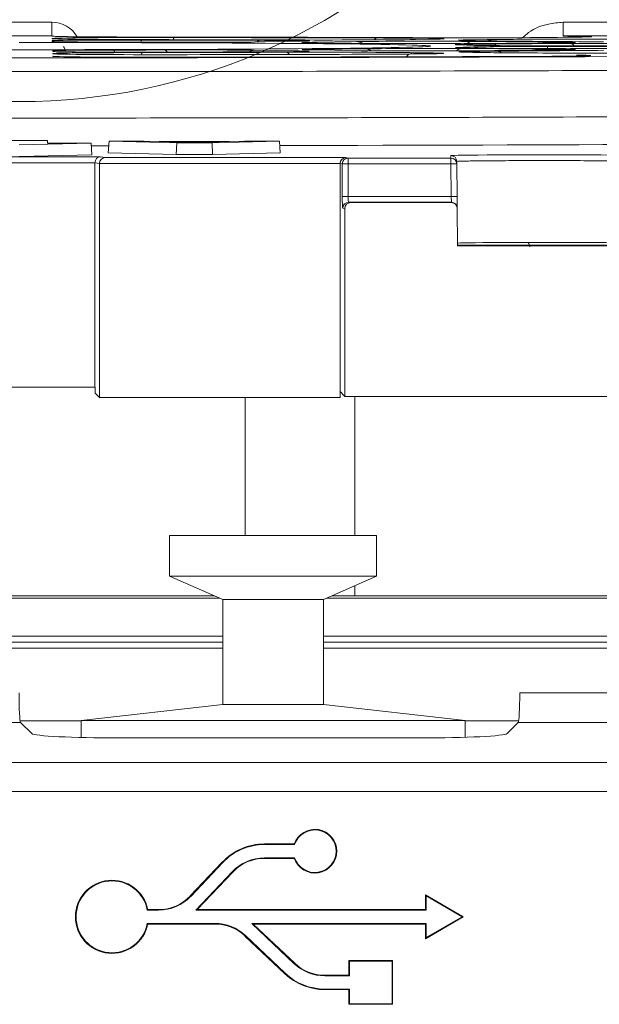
# Model space of a CAD drawing. Header units: millimetres. Extents: x 0 to 1260, y 0 to 891.
# Tile 39 of 93: x 236 to 256, y 724 to 758. Entities that reach past the tile are written whole.
import ezdxf

# ---------------------------------------------------------------- set-up
doc = ezdxf.new("R2010")
doc.units = ezdxf.units.MM
doc.header["$LTSCALE"] = 3

msp = doc.modelspace()

# ---------------------------------------------------------------- linework, layer by layer
at = {"color": 7, "linetype": 'Continuous', "lineweight": 15}
for p, q in [((235.181, 757.455), (237.418, 757.455)), ((237.418, 756.982), (237.418, 757.455)), ((254.945, 757.455), (254.945, 756.982)), ((254.945, 757.455), (259.289, 757.455)), ((237.418, 756.982), (235.181, 756.982)), ((237.418, 756.977), (237.418, 756.982)), ((237.423, 756.889), (237.422, 756.898)), ((237.428, 756.793), (237.427, 756.82)), ((250.39, 756.868), (249.883, 756.86)), ((251.832, 756.85), (252.338, 756.858)), ((255.44, 756.944), (254.936, 756.936)), ((259.289, 756.982), (254.945, 756.982)), ((237.495, 756.789), (237.487, 756.789)), ((244.367, 756.493), (245.893, 756.47)), ((245.908, 756.8), (244.38, 756.777)), ((246.336, 756.767), (247.862, 756.79)), ((247.876, 756.48), (246.348, 756.503)), ((251.418, 756.548), (254.063, 756.534)), ((254.068, 756.736), (251.423, 756.723)), ((252.555, 756.706), (255.2, 756.719)), ((255.204, 756.551), (252.559, 756.565)), ((257.47, 756.645), (254.416, 756.645)), ((254.416, 756.625), (257.47, 756.625)), ((237.446, 756.45), (237.445, 756.477)), ((237.45, 756.372), (237.45, 756.381)), ((237.455, 756.284), (237.454, 756.293)), ((237.525, 756.445), (237.504, 756.446)), ((237.53, 756.278), (237.522, 756.279)), ((249.863, 756.41), (250.369, 756.402)), ((252.358, 756.412), (251.851, 756.42)), ((237.268, 753.394), (235.332, 753.394)), ((236.3, 753.256), (238.759, 753.307)), ((237.272, 753.307), (237.268, 753.394)), ((238.759, 753.307), (237.272, 753.307)), ((238.759, 753.307), (238.79, 752.907)), ((239.381, 753.377), (239.351, 752.977)), ((241.697, 753.324), (239.381, 753.377)), ((239.381, 753.377), (240.571, 753.377)), ((240.571, 753.377), (241.092, 753.365)), ((241.092, 753.365), (243.5, 753.365)), ((241.447, 753.356), (242.3, 753.336)), ((243.15, 753.356), (241.447, 753.356)), ((241.697, 753.324), (241.682, 752.923)), ((242.914, 753.324), (241.697, 753.324)), ((242.3, 753.336), (243.15, 753.356)), ((245.218, 753.377), (242.914, 753.324)), ((242.914, 753.324), (242.928, 752.923)), ((243.5, 753.365), (244.02, 753.377)), ((244.02, 753.377), (245.218, 753.377)), ((245.218, 753.377), (245.248, 752.977)), ((233.517, 752.839), (239.082, 752.839)), ((236.3, 752.855), (238.79, 752.907)), ((239.082, 752.839), (239.239, 752.813)), ((239.239, 752.813), (247.489, 752.813)), ((241.682, 752.923), (239.351, 752.977)), ((242.928, 752.923), (241.682, 752.923)), ((245.248, 752.977), (242.928, 752.923)), ((247.489, 752.813), (247.573, 752.799)), ((247.573, 752.799), (251.101, 752.799)), ((247.573, 752.599), (247.573, 752.799)), ((251.101, 752.799), (251.101, 752.88)), ((251.101, 752.599), (251.101, 752.799)), ((238.892, 752.639), (233.707, 752.639)), ((239.05, 752.611), (238.892, 752.638)), ((238.892, 744.947), (238.892, 752.638)), ((247.3, 752.613), (239.05, 752.613)), ((239.05, 752.611), (239.05, 752.613)), ((239.05, 744.59), (239.05, 752.611)), ((247.3, 744.79), (247.3, 752.611)), ((247.374, 752.599), (247.3, 752.611)), ((247.374, 751.483), (247.374, 752.599)), ((247.374, 752.599), (247.573, 752.599)), ((251.101, 752.599), (247.573, 752.599)), ((247.573, 752.599), (247.573, 751.483)), ((251.101, 752.599), (251.301, 752.601)), ((251.111, 751.483), (251.101, 752.599)), ((251.301, 752.682), (251.301, 752.601)), ((251.301, 752.601), (251.311, 751.484)), ((247.374, 751.483), (247.573, 751.483)), ((247.573, 751.483), (251.111, 751.483)), ((251.111, 751.483), (251.311, 751.484)), ((251.114, 751.283), (251.111, 751.483)), ((251.314, 751.084), (251.311, 751.484)), ((247.462, 751.071), (247.394, 751.083)), ((247.594, 751.283), (247.662, 751.271)), ((251.114, 751.283), (247.594, 751.283)), ((247.662, 751.271), (251.115, 751.271)), ((251.115, 751.271), (251.114, 751.283)), ((251.314, 751.084), (251.315, 751.073)), ((247.462, 744.627), (247.462, 751.071)), ((251.315, 751.073), (251.326, 749.784)), ((251.326, 749.811), (257.274, 749.811)), ((251.326, 749.784), (257.273, 749.784)), ((238.892, 744.947), (233.707, 744.947)), ((238.898, 744.942), (238.892, 744.947)), ((238.898, 744.742), (238.898, 744.942)), ((239.05, 744.59), (238.898, 744.742)), ((247.462, 744.627), (247.3, 744.79)), ((247.3, 744.59), (247.3, 744.79)), ((247.3, 744.59), (239.05, 744.59)), ((244.05, 744.59), (244.05, 739.859)), ((306.017, 744.627), (247.462, 744.627)), ((247.8, 744.627), (247.8, 739.859)), ((241.453, 739.859), (241.453, 738.459)), ((241.453, 739.859), (248.553, 739.859)), ((248.553, 739.859), (241.453, 739.859)), ((241.453, 739.859), (241.453, 739.859)), ((248.553, 739.859), (248.553, 738.459)), ((248.553, 739.859), (248.553, 739.859)), ((241.453, 738.459), (248.553, 738.459)), ((241.453, 738.459), (243.278, 737.659)), ((248.553, 738.459), (246.728, 737.659)), ((247.8, 738.129), (247.8, 737.784)), ((224.403, 737.784), (242.992, 737.784)), ((243.17, 737.706), (224.403, 737.706)), ((243.278, 737.659), (246.728, 737.659)), ((243.278, 737.659), (243.278, 734.059)), ((246.728, 737.659), (246.728, 734.059)), ((263.377, 737.706), (246.835, 737.706)), ((247.013, 737.784), (263.377, 737.784)), ((238.418, 733.509), (243.278, 734.059)), ((238.418, 733.509), (243.278, 734.059)), ((243.278, 734.059), (246.728, 734.059)), ((251.588, 733.509), (246.728, 734.059)), ((251.588, 733.509), (246.728, 734.059)), ((236.326, 733.501), (238.418, 733.501)), ((236.34, 733.45), (236.726, 733.064)), ((238.418, 733.509), (251.588, 733.509)), ((238.418, 733.509), (238.418, 732.931)), ((251.588, 733.509), (251.588, 732.938)), ((251.588, 733.501), (253.424, 733.501)), ((253.024, 733.064), (253.41, 733.45)), ((239.722, 732.915), (250.028, 732.915)), ((226.82, 732.074), (260.712, 732.074)), ((260.672, 731.075), (226.86, 731.075)), ((244.709, 729.261), (244.709, 729.282)), ((245.726, 729.282), (244.709, 729.282)), ((245.741, 729.261), (244.709, 729.261)), ((245.741, 729.261), (245.726, 729.282)), ((244.709, 728.808), (244.709, 728.787)), ((244.709, 728.808), (245.741, 728.808)), ((245.741, 728.808), (245.726, 728.787)), ((243.26, 728.658), (242.164, 727.501)), ((243.276, 728.644), (242.18, 727.486)), ((243.276, 728.644), (243.26, 728.658)), ((244.709, 728.787), (245.726, 728.787)), ((242.354, 727.011), (243.605, 728.332)), ((242.402, 727.032), (243.62, 728.318)), ((243.605, 728.332), (243.62, 728.318)), ((242.18, 727.486), (242.164, 727.501)), ((250.247, 727.498), (250.226, 727.534)), ((251.525, 726.784), (250.226, 727.534)), ((250.226, 727.534), (250.226, 727.032)), ((251.483, 726.784), (250.247, 727.498)), ((250.247, 727.498), (250.247, 727.011)), ((240.689, 727.011), (240.706, 727.032)), ((241.075, 727.011), (240.689, 727.011)), ((241.075, 727.032), (240.706, 727.032)), ((241.075, 727.011), (241.075, 727.032)), ((242.354, 727.011), (242.402, 727.032)), ((250.247, 727.011), (242.354, 727.011)), ((250.226, 727.032), (242.402, 727.032)), ((250.247, 727.011), (250.226, 727.032)), ((250.226, 726.034), (251.525, 726.784)), ((250.247, 726.071), (251.483, 726.784)), ((251.483, 726.784), (251.525, 726.784)), ((240.689, 726.558), (240.706, 726.537)), ((240.689, 726.558), (243.006, 726.558)), ((240.706, 726.537), (243.006, 726.537)), ((243.006, 726.558), (243.006, 726.537)), ((244.271, 726.558), (244.324, 726.537)), ((244.271, 726.558), (250.247, 726.558)), ((245.729, 725.177), (244.271, 726.558)), ((244.324, 726.537), (250.226, 726.537)), ((245.744, 725.193), (244.324, 726.537)), ((250.247, 726.558), (250.226, 726.537)), ((250.226, 726.537), (250.226, 726.034)), ((250.247, 726.558), (250.247, 726.071)), ((244.052, 726.141), (244.038, 726.126)), ((244.038, 726.126), (245.404, 724.833)), ((244.052, 726.141), (245.418, 724.848)), ((250.247, 726.071), (250.226, 726.034)), ((245.729, 725.177), (245.744, 725.193)), ((247.622, 725.263), (247.601, 725.284)), ((249.101, 725.284), (247.601, 725.284)), ((247.601, 725.284), (247.601, 724.782)), ((249.08, 725.263), (247.622, 725.263)), ((247.622, 725.263), (247.622, 724.761)), ((249.08, 725.263), (249.101, 725.284)), ((249.08, 723.805), (249.08, 725.263)), ((249.101, 723.784), (249.101, 725.284)), ((245.418, 724.848), (245.404, 724.833)), ((246.775, 724.761), (246.775, 724.782)), ((247.601, 724.782), (246.775, 724.782)), ((247.622, 724.761), (246.775, 724.761)), ((247.622, 724.761), (247.601, 724.782)), ((246.775, 724.308), (246.775, 724.287)), ((246.775, 724.308), (247.622, 724.308)), ((246.775, 724.287), (247.601, 724.287)), ((247.622, 724.308), (247.601, 724.287)), ((247.601, 724.287), (247.601, 723.784)), ((247.622, 724.308), (247.622, 723.805)), ((247.622, 723.805), (247.601, 723.784)), ((247.601, 723.784), (249.101, 723.784)), ((247.622, 723.805), (249.08, 723.805)), ((249.08, 723.805), (249.101, 723.784))]:
    msp.add_line(p, q, dxfattribs=at)
at = {"color": 8, "linetype": 'Continuous', "lineweight": 15}
for p, q in [((237.418, 756.977), (237.5, 756.971)), ((237.423, 756.889), (237.504, 756.883)), ((237.428, 756.793), (237.501, 756.788)), ((254.416, 756.625), (254.416, 756.555)), ((237.446, 756.45), (237.519, 756.445)), ((237.45, 756.372), (237.531, 756.366)), ((237.455, 756.284), (237.536, 756.278)), ((224.403, 736.402), (243.278, 736.402)), ((246.728, 736.402), (263.377, 736.402)), ((243.278, 736.204), (224.403, 736.204)), ((224.403, 736.196), (243.278, 736.196)), ((243.278, 735.994), (224.403, 735.994)), ((263.377, 736.204), (246.728, 736.204)), ((246.728, 736.196), (263.377, 736.196)), ((263.377, 735.994), (246.728, 735.994)), ((253.46, 734.458), (263.377, 734.458)), ((236.34, 733.45), (224.403, 733.45)), ((263.377, 733.45), (253.41, 733.45))]:
    msp.add_line(p, q, dxfattribs=at)
at = {"color": 8, "linetype": 'Continuous', "lineweight": 15, "flags": 128}
for points in [[(251.986, 756.817), (251.913, 756.841), (251.832, 756.85)], [(237.81, 756.616), (237.834, 756.585), (237.877, 756.513)], [(246.468, 756.743), (246.417, 756.758), (246.336, 756.767)], [(251.506, 756.575), (251.474, 756.582), (251.385, 756.592)]]:
    msp.add_lwpolyline(points, dxfattribs=at)
at = {"color": 7, "linetype": 'Continuous', "lineweight": 15, "flags": 128}
msp.add_lwpolyline([(245.003, 739.859), (244.524, 739.859), (244.119, 739.859), (243.848, 739.859), (243.753, 739.859), (243.848, 739.859), (244.119, 739.859), (244.524, 739.859), (245.003, 739.859), (245.481, 739.859), (245.886, 739.859), (246.157, 739.859), (246.253, 739.859), (246.157, 739.859), (245.886, 739.859), (245.481, 739.859), (245.003, 739.859)], dxfattribs=at)
at = {"color": 7, "linetype": 'Continuous', "lineweight": 0}
msp.add_circle((236.3, 775.757), 21.024, dxfattribs=at)
at = {"color": 8, "linetype": 'Continuous', "lineweight": 15}
for centre, radius, start, end in [((240.556, 756.762), 0.0941, 121.3417, 175.8417), ((241.67, 756.852), 0.0949, 125.2593, 177.3936), ((244.552, 756.725), 0.109, 100.1366, 151.1608), ((248.573, 756.794), 0.12, 99.8236, 153.5429), ((252.334, 756.469), 0.389, 61.6052, 89.4566), ((239.48, 756.416), 0.0931, 7.671, 63.972), ((241.265, 756.393), 0.113, 18.7063, 76.5934), ((244.371, 756.103), 0.39, 90.5836, 121.3341), ((246.864, 756.285), 0.247, 57.6979, 88.4778), ((247.858, 756.399), 0.391, 57.2881, 89.3968), ((248.159, 756.235), 0.308, 51.1816, 88.6939), ((251.433, 756.37), 0.178, 94.9318, 145.4431), ((251.829, 756.549), 0.247, 92.3123, 135.0733), ((251.857, 756.125), 0.482, 66.8051, 89.8672), ((252.543, 756.538), 0.168, 42.138, 85.8219), ((254.073, 756.373), 0.161, 93.6724, 132.5353), ((255.185, 756.543), 0.177, 35.3356, 85.1472), ((240.418, 756.335), 0.0926, 3.6826, 56.0978), ((245.445, 756.301), 0.125, 22.3876, 79.2722), ((249.872, 756), 0.41, 91.3398, 139.1587), ((252.681, 756.226), 0.234, 50.4898, 87.9086)]:
    msp.add_arc(centre, radius, start, end, dxfattribs=at)
at = {"color": 7, "linetype": 'Continuous', "lineweight": 15}
for centre, radius, start, end in [((247.574, 752.599), 0.2, 90.0689, 180.0075), ((251.101, 752.68), 0.2, 0.5011, 90.0011), ((251.101, 752.599), 0.2, 0.5011, 90.0011), ((247.594, 751.083), 0.2, 90.0689, 180.0075), ((251.114, 751.083), 0.2, 0.5011, 90.0011), ((251.115, 751.071), 0.2, 0.5, 90), ((246.434, 729.034), 0.75, 199.2688, 160.7312), ((246.434, 729.034), 0.729, 198.1035, 161.8965), ((244.709, 727.287), 1.995, 90, 136.5694), ((244.709, 727.287), 1.974, 90, 136.5694), ((244.709, 727.287), 1.521, 90, 136.5694), ((244.709, 727.287), 1.5, 90, 136.5694), ((239.478, 726.784), 1.253, 11.3969, 348.6031), ((239.478, 726.784), 1.232, 10.5997, 349.4003), ((241.075, 728.532), 1.5, 270, 316.5694), ((241.075, 728.532), 1.521, 270, 316.5694), ((243.006, 725.037), 1.521, 46.5694, 90), ((243.006, 725.037), 1.5, 46.5694, 90), ((246.775, 726.282), 1.521, 226.5694, 270), ((246.775, 726.282), 1.5, 226.5694, 270), ((246.775, 726.282), 1.995, 226.5694, 270), ((246.775, 726.282), 1.974, 226.5694, 270)]:
    msp.add_arc(centre, radius, start, end, dxfattribs=at)
at = {"color": 8, "linetype": 'Continuous', "lineweight": 15}
for centre, major_axis, ratio, start_param, end_param in [((237.418, 756.455), (-0.028, 1), 0.999504, 5.209824, 6.254999), ((241.05, 756.889), (3.627, 0), 0.008727, 3.14205, 3.244007), ((243.637, 756.812), (2.623, 0), 0.008727, 6.232263, 6.930611), ((247.25, 756.884), (3.626, 0), 0.008727, 6.243825, 6.923004), ((254.971, 756.835), (3.624, 0), 0.008727, 2.61839, 3.18063), ((252.296, 756.96), (3.63, 0), 0.008727, 5.75919, 6.507022), ((240.05, 756.793), (2.622, 0), 0.008727, 3.14205, 3.304362), ((248.605, 756.756), (2.62, 0), 0.008727, 2.61839, 3.191834), ((248.605, 756.515), (2.607, 0), 0.008727, 2.665676, 3.233605), ((253.864, 756.686), (2.616, 0), 0.008727, 2.466949, 3.191375), ((253.864, 756.584), (2.611, 0), 0.008727, 2.822545, 3.235467), ((252.759, 756.756), (2.62, 0), 0.008727, 6.231698, 6.981749), ((252.759, 756.514), (2.607, 0), 0.008727, 6.192082, 6.800511), ((240.05, 756.45), (2.604, 0), 0.008727, 3.14205, 3.352836), ((241.05, 756.372), (3.6, 0), 0.008727, 3.14205, 3.334375), ((241.05, 756.284), (3.595, 0), 0.008727, 3.14205, 3.297551), ((243.637, 756.459), (2.604, 0), 0.008727, 6.193363, 6.806388), ((247.25, 756.387), (3.6, 0), 0.008727, 6.206739, 6.806388), ((254.971, 756.436), (3.603, 0), 0.008727, 2.639523, 3.220524), ((252.296, 756.31), (3.596, 0), 0.008727, 6.2067, 6.806388), ((236.3, 753.635), (47.467, 0), 0.008727, 4.901642, 6.095396), ((236.3, 753.635), (47.467, 0), 0.008727, 4.764356, 4.777106)]:
    msp.add_ellipse(centre, major_axis=major_axis, ratio=ratio, start_param=start_param, end_param=end_param, dxfattribs=at)
at = {"color": 7, "linetype": 'Continuous', "lineweight": 15}
for centre, major_axis, ratio, start_param, end_param in [((237.418, 756.481), (-0.015, 0.5), 0.99897, 6.036347, 6.254111), ((241.05, 756.977), (3.631, 0), 0.008727, 3.14205, 4.591899), ((241.05, 756.898), (3.627, 0), 0.008727, 1.414351, 3.14205), ((240.05, 756.82), (2.623, 0), 0.008727, 1.395401, 3.14205), ((241.05, 756.889), (3.627, 0), 0.008727, 3.244007, 4.550742), ((236.3, 756.635), (25.887, 0), 0.008727, 1.20908, 1.409149), ((236.3, 756.635), (24.113, 0), 0.008727, 1.222357, 1.395401), ((236.3, 756.635), (35.887, 0), 0.008727, 1.167922, 1.450306), ((236.3, 756.635), (34.113, 0), 0.008727, 1.203408, 1.414351), ((243.637, 756.812), (2.623, 0), 0.008727, 0.647426, 1.222357), ((246.744, 756.876), (3.626, 0), 0.008727, 4.350673, 5.75919), ((247.25, 756.884), (3.626, 0), 0.008727, 0.639819, 1.203408), ((251.793, 756.952), (3.63, 0), 0.008727, 4.309514, 5.75919), ((247.25, 756.884), (3.626, 0), 0.008727, 5.75919, 6.243825), ((254.971, 756.835), (3.624, 0), 0.008727, 3.18063, 4.027359), ((255.477, 756.842), (3.624, 0), 0.008727, 0.890536, 2.61839), ((252.296, 756.96), (3.63, 0), 0.008727, 0.223837, 0.753039), ((236.3, 756.635), (45.887, 0), 0.008727, 3.329382, 6.095396), ((236.3, 756.635), (14.113, 0), 0.008727, 3.153117, 7.853982), ((240.05, 756.477), (2.605, 0), 0.008727, 1.775006, 3.14205), ((240.05, 756.793), (2.622, 0), 0.008727, 3.304362, 4.508365), ((236.3, 756.635), (15.887, 0), 0.008727, 1.251458, 1.366772), ((236.3, 756.635), (15.887, 0), 0.008727, 4.916599, 5.032014), ((242.11, 756.788), (2.621, 0), 0.008727, 4.393051, 5.75919), ((242.11, 756.482), (2.605, 0), 0.008727, 0.523203, 1.890422), ((243.637, 756.812), (2.623, 0), 0.008727, 5.75919, 6.232263), ((248.605, 756.756), (2.62, 0), 0.008727, 3.191834, 3.984977), ((248.605, 756.515), (2.607, 0), 0.008727, 3.233605, 3.665587), ((248.605, 756.515), (2.607, 0), 0.008727, 2.298817, 2.665676), ((236.3, 756.635), (15.887, 0), 0.008727, 0.728057, 0.843385), ((236.3, 756.635), (15.887, 0), 0.008727, 5.440409, 5.555811), ((250.132, 756.779), (2.621, 0), 0.008727, 0.871588, 2.61839), ((250.114, 756.743), (2.619, 0), 0.008727, 3.86965, 5.235759), ((250.114, 756.528), (2.608, 0), 0.008727, 1.046969, 2.414218), ((253.864, 756.686), (2.616, 0), 0.008727, 3.191375, 3.461508), ((253.864, 756.584), (2.611, 0), 0.008727, 3.235467, 4.189019), ((236.3, 756.635), (15.887, 0), 0.008727, 0.204565, 0.319916), ((236.3, 756.635), (15.887, 0), 0.008727, 5.964138, 6.079516), ((236.3, 756.635), (24.113, 0), 0.008727, 5.411009, 5.583921), ((236.3, 756.635), (24.113, 0), 0.008727, 0.698564, 0.871588), ((253.864, 756.686), (2.616, 0), 0.008727, 2.094624, 2.466949), ((254.416, 756.668), (2.615, 0), 0.008727, 3.346158, 4.712389), ((254.416, 756.602), (2.612, 0), 0.008727, 1.570796, 2.937923), ((236.3, 756.635), (25.887, 0), 0.008727, 0.685674, 0.885766), ((236.3, 756.635), (25.887, 0), 0.008727, 5.397998, 5.59822), ((252.759, 756.514), (2.607, 0), 0.008727, 0.517326, 1.046969), ((252.759, 756.756), (2.62, 0), 0.008727, 5.235759, 6.231698), ((252.759, 756.514), (2.607, 0), 0.008727, 5.583921, 6.192082), ((256.509, 756.699), (2.617, 0), 0.008727, 0.347854, 2.094624), ((256.509, 756.571), (2.61, 0), 0.008727, 4.189019, 5.934472), ((241.05, 756.381), (3.6, 0), 0.008727, 1.732591, 3.14205), ((241.05, 756.293), (3.595, 0), 0.008727, 3.063904, 3.14205), ((241.05, 756.284), (3.595, 0), 0.008727, 3.297551, 4.82989), ((240.05, 756.45), (2.604, 0), 0.008727, 3.352836, 4.887625), ((241.05, 756.372), (3.6, 0), 0.008727, 3.334375, 4.868692), ((236.3, 756.635), (25.887, 0), 0.008727, 4.874184, 5.074429), ((236.3, 756.635), (24.113, 0), 0.008727, 4.887625, 5.060516), ((236.3, 756.635), (44.113, 0), 0.008727, 4.82989, 5.118253), ((236.3, 756.635), (34.113, 0), 0.008727, 4.868692, 5.079449), ((243.637, 756.459), (2.604, 0), 0.008727, 5.060516, 6.193363), ((246.744, 756.394), (3.601, 0), 0.008727, 0.523203, 1.932836), ((250.132, 756.492), (2.606, 0), 0.008727, 3.665587, 5.411009), ((247.25, 756.387), (3.6, 0), 0.008727, 5.079449, 6.206739), ((254.971, 756.436), (3.603, 0), 0.008727, 3.220524, 3.665587), ((254.971, 756.436), (3.603, 0), 0.008727, 2.256406, 2.639523), ((255.477, 756.428), (3.603, 0), 0.008727, 3.665587, 5.392074), ((252.296, 756.31), (3.596, 0), 0.008727, 5.118253, 6.2067), ((239.082, 752.639), (0.016, 0.199), 0.948281, 0.08698, 1.64905), ((239.239, 752.613), (0.016, 0.199), 0.948281, 0.08698, 1.64905), ((247.489, 752.613), (0.016, 0.199), 0.948281, 0.08698, 1.64905), ((254.3, 752.88), (3.199, 0), 0.008727, 6.283109, 9.424854), ((239.093, 752.638), (-0.198, 0.033), 0.998592, 0.156507, 0.164776), ((247.5, 752.611), (-0.198, 0.033), 0.998592, 0.156507, 0.164776), ((247.395, 751.483), (0, 0.4), 0.052408, 1.570796, 3.132866), ((247.594, 751.483), (0, 0.2), 0.104816, 1.570796, 3.132866), ((247.662, 751.071), (0.198, -0.033), 0.998592, 1.736029, 3.306369), ((254.3, 749.88), (2.975, 0), 0.008727, 6.283109, 9.424854), ((253.55, 749.756), (-0.178, 0.178), 0.991311, 3.931354, 4.572891), ((253.55, 749.76), (-0.178, 0.178), 0.991311, 3.931354, 4.555595), ((236.343, 734.449), (0, 1), 0.052408, 1.56207, 3.089233), ((253.407, 734.449), (0, 1), 0.052408, 3.193953, 4.721116), ((239.722, 733.073), (3, 0), 0.052408, 3.193953, 4.712389), ((250.028, 733.073), (3, 0), 0.052408, 4.712389, 6.230825)]:
    msp.add_ellipse(centre, major_axis=major_axis, ratio=ratio, start_param=start_param, end_param=end_param, dxfattribs=at)
at = {"color": 8, "linetype": 'Continuous', "lineweight": 15}
msp.add_open_spline([(253.558, 756.925), (253.625, 756.985), (253.874, 757.211), (254.362, 757.405), (254.776, 757.441), (254.945, 757.455)], degree=3, knots=[0, 0, 0, 0, 0.177189, 0.664433, 1, 1, 1, 1], dxfattribs=at)
at = {"color": 7, "linetype": 'Continuous', "lineweight": 15}
for points, knots in [([(255.862, 756.955), (255.862, 756.955), (255.863, 756.955), (255.766, 756.95), (255.566, 756.946), (255.432, 756.944)], [0, 0, 0, 0, 0.073869, 0.377061, 1, 1, 1, 1]), ([(237.547, 756.366), (237.54, 756.366), (237.511, 756.367), (237.515, 756.367), (237.517, 756.367)], [0, 0, 0, 0, 0.241429, 1, 1, 1, 1]), ([(281.87, 756.086), (281.806, 756.084), (281.483, 756.069), (280.416, 756.034), (277.989, 755.981), (273.918, 755.924), (268.739, 755.872), (262.69, 755.83), (255.834, 755.796), (248.487, 755.773), (240.726, 755.761), (232.91, 755.76), (225.119, 755.771), (217.715, 755.792), (210.773, 755.825), (204.617, 755.866), (199.302, 755.916), (195.266, 755.971), (192.312, 756.028), (191.261, 756.067), (190.729, 756.086)], [0, 0, 0, 0, 0.007803, 0.039043, 0.099155, 0.16101, 0.221122, 0.282977, 0.343086, 0.404939, 0.465046, 0.526897, 0.587003, 0.648852, 0.708959, 0.770808, 0.830917, 0.892768, 0.945792, 1, 1, 1, 1]), ([(190.648, 754.505), (190.781, 754.5), (191.45, 754.47), (193.33, 754.42), (197.033, 754.358), (201.81, 754.302), (207.61, 754.254), (214.17, 754.216), (221.421, 754.188), (229.026, 754.172), (236.908, 754.167), (244.702, 754.173), (252.327, 754.192), (259.43, 754.221), (265.938, 754.261), (271.549, 754.31), (276.211, 754.367), (279.187, 754.42), (281.015, 754.467), (281.638, 754.493), (281.951, 754.505)], [0, 0, 0, 0, 0.0155808, 0.0781237, 0.1382343, 0.2000881, 0.2601982, 0.3220517, 0.3821594, 0.4440105, 0.5041163, 0.5659652, 0.6260703, 0.6879185, 0.7480244, 0.8098733, 0.8699812, 0.9318321, 0.9657646, 1, 1, 1, 1]), ([(257.299, 752.682), (257.297, 752.683), (257.295, 752.684), (257.264, 752.687), (257.177, 752.69), (256.987, 752.695), (256.719, 752.699), (256.384, 752.702), (255.987, 752.705), (255.546, 752.708), (255.066, 752.709), (254.568, 752.71), (254.058, 752.71), (253.559, 752.709), (253.077, 752.708), (252.634, 752.705), (252.235, 752.703), (251.897, 752.699), (251.624, 752.695), (251.437, 752.691), (251.322, 752.686), (251.308, 752.684), (251.301, 752.682)], [0, 0, 0, 0, 0.021261, 0.042618, 0.095541, 0.149999, 0.202923, 0.257381, 0.310302, 0.364759, 0.417678, 0.472132, 0.52505, 0.579502, 0.632419, 0.686871, 0.739789, 0.794242, 0.847162, 0.901617, 0.950219, 1, 1, 1, 1])]:
    msp.add_open_spline(points, degree=3, knots=knots, dxfattribs=at)

doc.saveas('drawing.dxf')
